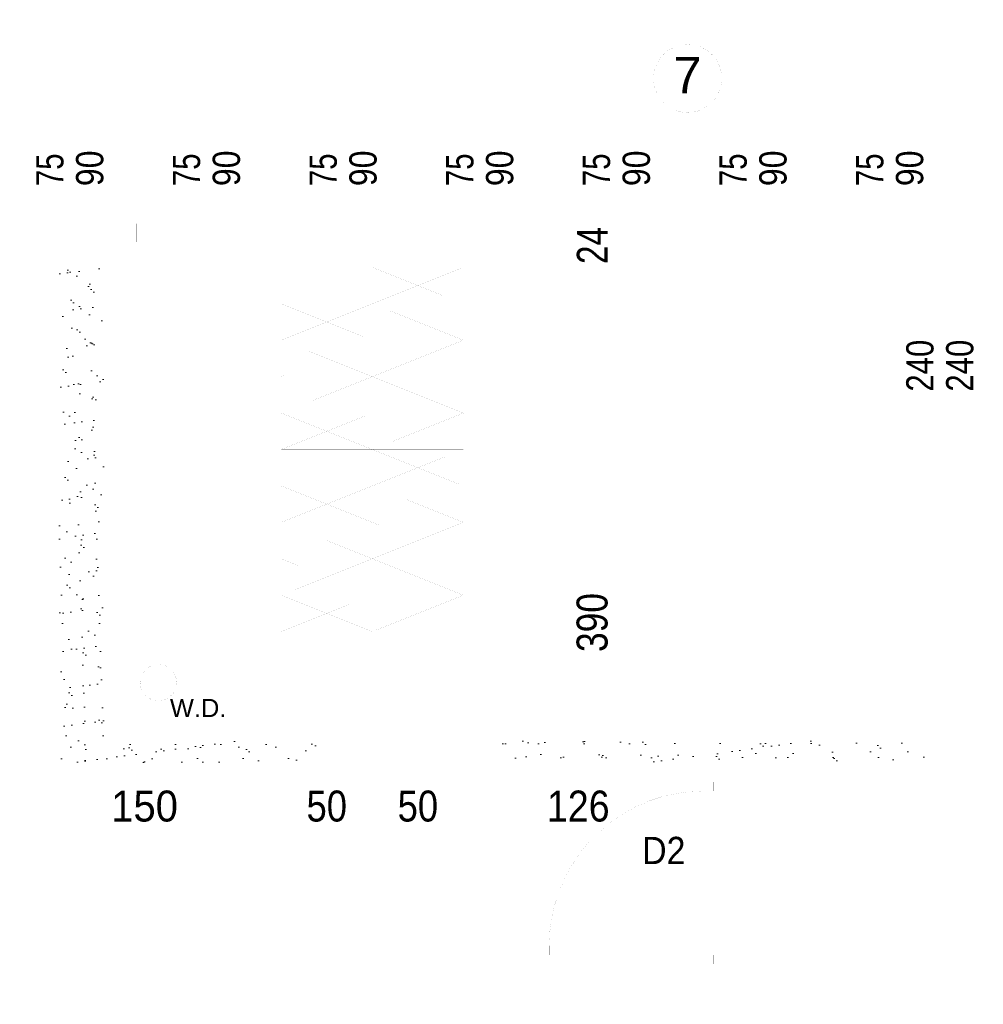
# Paper-space layout 'Layout1' of a CAD drawing. Header units: inches. Extents: x 7368 to 30263, y 5719 to 13940.
# Tile 20 of 44: x 10659 to 11188, y 12903 to 13444. Entities that reach past the tile are written whole.
import ezdxf
from ezdxf.enums import TextEntityAlignment as Align

# ---------------------------------------------------------------- set-up
doc = ezdxf.new("R2010")
doc.units = ezdxf.units.IN
doc.header["$LTSCALE"] = 2
doc.header["$MEASUREMENT"] = 0
for name, pattern in [('ACAD_ISO04W100', [30, 24, -3, 0, -3]), ('ACAD_ISO07W100', [3, 0, -3]), ('DASHED', [0.75, 0.5, -0.25]), ('DASHEDX2', [1.5, 1, -0.5]), ('HIDDEN', [9.525, 6.35, -3.175]), ('OS', [60, 30, -15, 0, -15]), ('PRZERYW', [60, 30, -30])]:
    doc.linetypes.add(name, pattern=pattern)
for name, color, linetype, lineweight in [('A CIENKA', 7, 'CONTINUOUS', 13), ('A KRESKOWANIA', 7, 'CONTINUOUS', 5), ('A MURY ISTN', 7, 'CONTINUOUS', 15), ('A OSIE', 7, 'ACAD_ISO04W100', 13), ('A PRZERYWANIA', 7, 'HIDDEN', 15), ('A WYMIARY', 7, 'CONTINUOUS', 9), ('ECIANA_PROJEKT', 7, 'CONTINUOUS', 15), ('SZAFKI', 7, 'CONTINUOUS', 5), ('WYBURZENIA', 7, 'CONTINUOUS', 9)]:
    doc.layers.add(name, color=color, linetype=linetype, lineweight=lineweight)
doc.styles.get("Standard").update_dxf_attribs({"font": 'arial.ttf'})
pattern_1 = [(37.5, (117, 107), (-0.503947, 15.41459), [0, -12.16, 0, -13.6, 0, -13]), (7.5, (117, 107), (14.158214, 22.577169), [0, -6.56, 0, -10.96, 0, -4.2]), (-32.5, (110.042, 100.042), (24.913135, 0.045272), [0, -4, 0, -14.4, 0, -18.8]), (-42.5, (110.042, 100.042), (24.049013, 7.021405), [0, -2, 0, -9.44, 0, -10.8])]

psp = doc.layouts.get("Layout1")

# ---------------------------------------------------------------- hatches: boundary and pattern name
at = {"layer": 'A KRESKOWANIA', "linetype": 'Continuous'}
h = psp.add_hatch(dxfattribs=at)
h.set_pattern_fill('AR-SAND_S0_1', color=254, scale=8, style=0)
h.set_pattern_definition(pattern_1)
h.paths.add_polyline_path([(10705.55, 13307.96), (10680.55, 13307.96), (10680.55, 13035.96), (10825.55, 13035.96), (10825.55, 13047.96), (10705.55, 13047.96)], flags=0)
h = psp.add_hatch(dxfattribs=at)
h.set_pattern_fill('AR-SAND_S0_1', color=254, scale=8, style=0)
h.set_pattern_definition(pattern_1)
h.paths.add_polyline_path([(11028.55, 13047.96), (10919.55, 13047.96), (10919.55, 13035.96), (11028.55, 13035.96)], flags=0)
h = psp.add_hatch(dxfattribs=at)
h.set_pattern_fill('AR-SAND_S0_1', color=254, scale=8, style=0)
h.set_pattern_definition(pattern_1)
h.paths.add_polyline_path([(11160.55, 13047.96), (11040.55, 13047.96), (11040.55, 13035.96), (11160.55, 13035.96)], flags=0)

# ---------------------------------------------------------------- linework, layer by layer
at = {"layer": 'A CIENKA', "color": 7, "linetype": 'Continuous', "const_width": 0.018}
psp.add_lwpolyline([(11044.25, 13411.66, 1), (11006.85, 13411.66, 1)], format="xyb", close=True, dxfattribs=at)
for points in [[(11045.55, 13341.96), (11285.55, 13341.96)], [(10440.55, 13331.96), (10680.55, 13331.96)], [(10802.48, 13267.96), (10802.48, 13307.96)], [(10802.48, 13307.96), (10852.48, 13307.96)], [(10852.48, 13267.96), (10852.48, 13307.96)], [(10852.48, 13307.96), (10902.48, 13307.96)], [(10852.48, 13307.96), (10852.48, 13267.96)], [(10902.48, 13307.96), (10902.48, 13267.96)], [(10852.48, 13267.96), (10802.48, 13267.96)], [(10802.48, 13227.96), (10802.48, 13267.96)], [(10802.48, 13267.96), (10852.48, 13267.96)], [(10902.48, 13267.96), (10852.48, 13267.96)], [(10852.48, 13227.96), (10852.48, 13267.96)], [(10852.48, 13267.96), (10902.48, 13267.96)], [(10852.48, 13267.96), (10852.48, 13227.96)], [(10902.48, 13267.96), (10902.48, 13227.96)], [(10802.48, 13187.96), (10802.48, 13227.96)], [(10802.48, 13227.96), (10852.48, 13227.96)], [(10852.48, 13227.96), (10802.48, 13227.96)], [(10852.48, 13187.96), (10852.48, 13227.96)], [(10852.48, 13227.96), (10902.48, 13227.96)], [(10902.48, 13227.96), (10852.48, 13227.96)], [(10852.48, 13227.96), (10852.48, 13187.96)], [(10902.48, 13227.96), (10902.48, 13187.96)], [(10802.48, 13147.96), (10802.48, 13187.96)], [(10802.48, 13187.96), (10852.48, 13187.96)], [(10852.48, 13187.96), (10802.48, 13187.96)], [(10852.48, 13147.96), (10852.48, 13187.96)], [(10852.48, 13187.96), (10902.48, 13187.96)], [(10902.48, 13187.96), (10852.48, 13187.96)], [(10852.48, 13187.96), (10852.48, 13147.96)], [(10902.48, 13187.96), (10902.48, 13147.96)], [(10802.48, 13107.96), (10802.48, 13147.96)], [(10802.48, 13147.96), (10852.48, 13147.96)], [(10852.48, 13147.96), (10802.48, 13147.96)], [(10852.48, 13107.96), (10852.48, 13147.96)], [(10852.48, 13147.96), (10902.48, 13147.96)], [(10902.48, 13147.96), (10852.48, 13147.96)], [(10852.48, 13147.96), (10852.48, 13107.96)], [(10902.48, 13147.96), (10902.48, 13107.96)], [(10852.48, 13107.96), (10802.48, 13107.96)], [(10902.48, 13107.96), (10852.48, 13107.96)], [(11029.55, 13025.47), (11039.55, 13025.47)], [(11029.55, 13020.47), (11029.55, 13025.47)], [(11039.55, 13025.47), (11039.55, 13020.47)], [(11039.55, 13020.47), (11029.55, 13020.47)], [(10993.29, 12975.47), (11031.08, 12975.47)], [(10949.55, 12930.47), (10949.55, 12935.47)], [(10949.55, 12935.47), (11034.55, 12935.47)], [(11034.55, 12935.47), (11034.55, 12930.47)], [(11034.55, 12930.47), (10949.55, 12930.47)], [(11039.55, 12930.47), (11029.55, 12930.47)], [(11029.55, 12930.47), (11029.55, 12925.47)], [(11039.55, 12925.47), (11039.55, 12930.47)], [(11029.55, 12925.47), (11039.55, 12925.47)]]:
    psp.add_lwpolyline(points, dxfattribs=at)
at = {"layer": 'A CIENKA', "color": 7, "linetype": 'DASHEDX2', "const_width": 0.018}
for points in [[(10852.48, 13287.96), (10802.48, 13287.96)], [(10902.48, 13287.96), (10852.48, 13287.96)], [(10852.48, 13247.96), (10802.48, 13247.96)], [(10902.48, 13247.96), (10852.48, 13247.96)], [(10852.48, 13207.96), (10802.48, 13207.96)], [(10902.48, 13207.96), (10852.48, 13207.96)], [(10852.48, 13167.96), (10802.48, 13167.96)], [(10902.48, 13167.96), (10852.48, 13167.96)], [(10852.48, 13127.96), (10802.48, 13127.96)], [(10902.48, 13127.96), (10852.48, 13127.96)]]:
    psp.add_lwpolyline(points, dxfattribs=at)
at = {"layer": 'A CIENKA', "color": 7, "linetype": 'Continuous', "const_width": 0.018}
psp.add_lwpolyline([(11034.55, 13020.47, 0.414214), (10949.55, 12935.47, 0.414214)], format="xyb", dxfattribs=at)
at = {"layer": 'A KRESKOWANIA', "color": 254, "linetype": 'Continuous', "const_width": 0.018}
for points in [[(10688.05, 13304.85), (10688.05, 13383.85)], [(10763.05, 13304.85), (10763.05, 13383.85)], [(10838.05, 13304.85), (10838.05, 13383.85)], [(10913.05, 13304.85), (10913.05, 13383.85)], [(10988.05, 13304.85), (10988.05, 13383.85)], [(11063.05, 13304.85), (11063.05, 13383.85)], [(11138.05, 13304.85), (11138.05, 13383.85)], [(11165.55, 13214.21), (11165.55, 13295.82)], [(10735.05, 13106.58), (10735.05, 13053.38)], [(10761.65, 13079.98), (10708.45, 13079.98)]]:
    psp.add_lwpolyline(points, dxfattribs=at)
at = {"layer": 'A KRESKOWANIA', "color": 254, "linetype": 'DASHED', "const_width": 0.018}
psp.add_lwpolyline([(10745.05, 13079.98, 1), (10725.05, 13079.98, 1)], format="xyb", close=True, dxfattribs=at)
at = {"layer": 'A MURY ISTN', "color": 4, "linetype": 'Continuous', "const_width": 0.018}
for points in [[(10680.55, 13331.96), (11045.55, 13331.96)], [(10680.55, 13307.96), (10680.55, 13331.96)], [(11045.55, 13307.96), (11045.55, 13331.96)], [(10705.55, 13307.96), (10680.55, 13307.96)], [(10705.55, 13307.96), (11045.55, 13307.96)], [(11010.55, 13307.96), (11040.55, 13307.96)], [(11010.55, 13262.96), (11010.55, 13307.96)], [(11040.55, 13307.96), (11040.55, 13262.96)], [(11040.55, 13262.96), (11010.55, 13262.96)]]:
    psp.add_lwpolyline(points, dxfattribs=at)
at = {"layer": 'A OSIE', "color": 1, "linetype": 'OS', "const_width": 0.018}
for points in [[(11025.55, 10192.96), (11025.55, 13392.96)], [(7865.55, 13292.96), (13525.55, 13292.96)]]:
    psp.add_lwpolyline(points, dxfattribs=at)
at = {"layer": 'A PRZERYWANIA', "color": 3, "linetype": 'DASHED', "const_width": 0.018}
for points in [[(10728.05, 13331.96), (10648.05, 13331.96)], [(10803.05, 13331.96), (10723.05, 13331.96)], [(10723.05, 13331.96), (10723.05, 13321.96)], [(10728.05, 13331.96), (10723.05, 13331.96)], [(10723.05, 13331.96), (10723.05, 13321.96)], [(10723.05, 13321.96), (10723.05, 13331.96)], [(10723.05, 13331.96), (10728.05, 13331.96)], [(10728.05, 13321.96), (10728.05, 13331.96)], [(10728.05, 13321.96), (10728.05, 13331.96)], [(10728.05, 13331.96), (10728.05, 13321.96)], [(10878.05, 13331.96), (10798.05, 13331.96)], [(10798.05, 13331.96), (10798.05, 13321.96)], [(10803.05, 13331.96), (10798.05, 13331.96)], [(10798.05, 13331.96), (10798.05, 13321.96)], [(10798.05, 13321.96), (10798.05, 13331.96)], [(10798.05, 13331.96), (10803.05, 13331.96)], [(10803.05, 13321.96), (10803.05, 13331.96)], [(10803.05, 13321.96), (10803.05, 13331.96)], [(10803.05, 13331.96), (10803.05, 13321.96)], [(10953.05, 13331.96), (10873.05, 13331.96)], [(10873.05, 13331.96), (10873.05, 13321.96)], [(10878.05, 13331.96), (10873.05, 13331.96)], [(10873.05, 13331.96), (10873.05, 13321.96)], [(10873.05, 13321.96), (10873.05, 13331.96)], [(10873.05, 13331.96), (10878.05, 13331.96)], [(10878.05, 13321.96), (10878.05, 13331.96)], [(10878.05, 13321.96), (10878.05, 13331.96)], [(10878.05, 13331.96), (10878.05, 13321.96)], [(11028.05, 13331.96), (10948.05, 13331.96)], [(10948.05, 13331.96), (10948.05, 13321.96)], [(10953.05, 13331.96), (10948.05, 13331.96)], [(10948.05, 13331.96), (10948.05, 13321.96)], [(10948.05, 13321.96), (10948.05, 13331.96)], [(10948.05, 13331.96), (10953.05, 13331.96)], [(10953.05, 13321.96), (10953.05, 13331.96)], [(10953.05, 13321.96), (10953.05, 13331.96)], [(10953.05, 13331.96), (10953.05, 13321.96)], [(11023.05, 13321.96), (11023.05, 13331.96)], [(11023.05, 13331.96), (11028.05, 13331.96)], [(11103.05, 13331.96), (11023.05, 13331.96)], [(11023.05, 13331.96), (11023.05, 13321.96)], [(11028.05, 13331.96), (11023.05, 13331.96)], [(11023.05, 13331.96), (11023.05, 13321.96)], [(11028.05, 13321.96), (11028.05, 13331.96)], [(11028.05, 13331.96), (11028.05, 13321.96)], [(11028.05, 13321.96), (11028.05, 13331.96)], [(11178.05, 13331.96), (11098.05, 13331.96)], [(11098.05, 13331.96), (11098.05, 13321.96)], [(11103.05, 13331.96), (11098.05, 13331.96)], [(11098.05, 13331.96), (11098.05, 13321.96)], [(11098.05, 13321.96), (11098.05, 13331.96)], [(11098.05, 13331.96), (11103.05, 13331.96)], [(11103.05, 13321.96), (11103.05, 13331.96)], [(11103.05, 13321.96), (11103.05, 13331.96)], [(11103.05, 13331.96), (11103.05, 13321.96)], [(11253.05, 13331.96), (11173.05, 13331.96)], [(11173.05, 13331.96), (11173.05, 13321.96)], [(11178.05, 13331.96), (11173.05, 13331.96)], [(11173.05, 13331.96), (11173.05, 13321.96)], [(11173.05, 13321.96), (11173.05, 13331.96)], [(11173.05, 13331.96), (11178.05, 13331.96)], [(11178.05, 13321.96), (11178.05, 13331.96)], [(11178.05, 13321.96), (11178.05, 13331.96)], [(11178.05, 13331.96), (11178.05, 13321.96)], [(10653.05, 13326.96), (10723.05, 13326.96)], [(10728.05, 13326.96), (10798.05, 13326.96)], [(10803.05, 13326.96), (10873.05, 13326.96)], [(10878.05, 13326.96), (10948.05, 13326.96)], [(10953.05, 13326.96), (11023.05, 13326.96)], [(11028.05, 13326.96), (11098.05, 13326.96)], [(11103.05, 13326.96), (11173.05, 13326.96)], [(11178.05, 13326.96), (11248.05, 13326.96)], [(10648.05, 13321.96), (10728.05, 13321.96)], [(10723.05, 13321.96), (10803.05, 13321.96)], [(10723.05, 13321.96), (10728.05, 13321.96)], [(10728.05, 13321.96), (10723.05, 13321.96)], [(10798.05, 13321.96), (10878.05, 13321.96)], [(10798.05, 13321.96), (10803.05, 13321.96)], [(10803.05, 13321.96), (10798.05, 13321.96)], [(10873.05, 13321.96), (10953.05, 13321.96)], [(10873.05, 13321.96), (10878.05, 13321.96)], [(10878.05, 13321.96), (10873.05, 13321.96)], [(10948.05, 13321.96), (11028.05, 13321.96)], [(10948.05, 13321.96), (10953.05, 13321.96)], [(10953.05, 13321.96), (10948.05, 13321.96)], [(11028.05, 13321.96), (11023.05, 13321.96)], [(11023.05, 13321.96), (11103.05, 13321.96)], [(11023.05, 13321.96), (11028.05, 13321.96)], [(11098.05, 13321.96), (11178.05, 13321.96)], [(11098.05, 13321.96), (11103.05, 13321.96)], [(11103.05, 13321.96), (11098.05, 13321.96)], [(11173.05, 13321.96), (11253.05, 13321.96)], [(11173.05, 13321.96), (11178.05, 13321.96)], [(11178.05, 13321.96), (11173.05, 13321.96)]]:
    psp.add_lwpolyline(points, dxfattribs=at)
at = {"layer": 'A PRZERYWANIA', "color": 3, "linetype": 'DASHEDX2', "const_width": 0.018}
for points in [[(11285.55, 13331.96), (11045.55, 13331.96)], [(11045.55, 13331.96), (11045.55, 13091.96)], [(11045.55, 13307.96), (11285.55, 13307.96)], [(11045.55, 13091.96), (11285.55, 13091.96)]]:
    psp.add_lwpolyline(points, dxfattribs=at)
at = {"layer": 'A PRZERYWANIA', "color": 3, "linetype": 'PRZERYW', "const_width": 0.018}
for points in [[(11010.55, 10322.96), (11010.55, 13262.96)], [(11040.55, 12601.96), (11040.55, 13262.96)]]:
    psp.add_lwpolyline(points, dxfattribs=at)
at = {"layer": 'A WYMIARY', "color": 80, "linetype": 'Continuous', "const_width": 0.018}
for points in [[(10984.25, 13337.96), (10984.25, 13343.96)], [(10984.25, 13331.96), (10978.25, 13337.96)], [(10984.25, 13331.96), (10984.25, 13337.96)], [(10984.25, 13331.96), (10978.25, 13331.96)], [(10984.25, 13307.96), (10984.25, 13331.96)], [(10984.25, 13331.96), (10984.25, 13325.96)], [(10984.25, 13331.96), (10990.25, 13331.96)], [(10984.25, 13331.96), (10990.25, 13325.96)], [(10984.25, 13307.96), (10978.25, 13313.96)], [(10984.25, 13307.96), (10978.25, 13313.96)], [(10984.25, 13307.96), (10984.25, 13313.96)], [(10984.25, 13307.96), (10984.25, 13313.96)], [(10984.25, 13307.96), (10978.25, 13307.96)], [(10984.25, 13307.96), (10978.25, 13307.96)], [(10984.25, 13307.96), (10984.25, 13301.96)], [(10984.25, 13307.96), (10990.25, 13307.96)], [(10984.25, 13307.96), (10990.25, 13301.96)], [(10984.25, 13307.96), (10984.25, 13301.96)], [(10984.25, 13307.96), (10990.25, 13307.96)], [(10984.25, 13307.96), (10990.25, 13301.96)], [(10984.25, 12923.96), (10984.25, 13301.96)], [(10984.25, 13301.96), (10984.25, 13295.96)], [(10802.48, 13001.03), (10802.48, 13007.03)], [(10802.48, 13001.03), (10808.48, 13007.03)], [(10802.48, 13001.03), (10802.48, 13007.03)], [(10802.48, 13001.03), (10808.48, 13007.03)], [(10852.48, 13001.03), (10852.48, 13007.03)], [(10852.48, 13001.03), (10858.48, 13007.03)], [(10852.48, 13001.03), (10852.48, 13007.03)], [(10852.48, 13001.03), (10858.48, 13007.03)], [(10902.48, 13001.03), (10902.48, 13007.03)], [(10902.48, 13001.03), (10908.48, 13007.03)], [(10902.48, 13001.03), (10902.48, 13007.03)], [(10902.48, 13001.03), (10908.48, 13007.03)], [(11028.55, 13001.03), (11028.55, 13007.03)], [(11028.55, 13001.03), (11034.55, 13007.03)], [(10658.48, 13001.03), (10796.48, 13001.03)], [(10802.48, 13001.03), (10796.48, 13001.03)], [(10802.48, 13001.03), (10796.48, 12995.03)], [(10802.48, 13001.03), (10796.48, 13001.03)], [(10802.48, 13001.03), (10796.48, 12995.03)], [(10802.48, 13001.03), (10808.48, 13001.03)], [(10802.48, 13001.03), (10802.48, 12995.03)], [(10802.48, 13001.03), (10808.48, 13001.03)], [(10802.48, 13001.03), (10802.48, 12995.03)], [(10808.48, 13001.03), (10846.48, 13001.03)], [(10852.48, 13001.03), (10846.48, 13001.03)], [(10852.48, 13001.03), (10846.48, 12995.03)], [(10852.48, 13001.03), (10846.48, 13001.03)], [(10852.48, 13001.03), (10846.48, 12995.03)], [(10852.48, 13001.03), (10858.48, 13001.03)], [(10852.48, 13001.03), (10852.48, 12995.03)], [(10852.48, 13001.03), (10858.48, 13001.03)], [(10852.48, 13001.03), (10852.48, 12995.03)], [(10858.48, 13001.03), (10896.48, 13001.03)], [(10902.48, 13001.03), (10896.48, 13001.03)], [(10902.48, 13001.03), (10896.48, 12995.03)], [(10902.48, 13001.03), (10896.48, 13001.03)], [(10902.48, 13001.03), (10896.48, 12995.03)], [(10902.48, 13001.03), (10908.48, 13001.03)], [(10902.48, 13001.03), (10902.48, 12995.03)], [(10902.48, 13001.03), (10908.48, 13001.03)], [(10902.48, 13001.03), (10902.48, 12995.03)], [(10908.48, 13001.03), (11022.55, 13001.03)], [(11028.55, 13001.03), (11022.55, 13001.03)], [(11028.55, 13001.03), (11022.55, 12995.03)], [(11028.55, 13001.03), (11034.55, 13001.03)], [(11028.55, 13001.03), (11028.55, 12995.03)], [(10984.25, 12917.96), (10978.25, 12923.96)], [(10984.25, 12917.96), (10984.25, 12923.96)], [(10984.25, 12917.96), (10978.25, 12917.96)], [(10984.25, 12917.96), (10984.25, 12911.96)], [(10984.25, 12917.96), (10990.25, 12917.96)], [(10984.25, 12917.96), (10990.25, 12911.96)]]:
    psp.add_lwpolyline(points, dxfattribs=at)
at = {"layer": 'ECIANA_PROJEKT', "color": 141, "linetype": 'PRZERYW', "const_width": 0.018}
psp.add_lwpolyline([(10813.45, 9657.01), (10813.45, 13939.57)], dxfattribs=at)
at = {"layer": 'ECIANA_PROJEKT', "color": 141, "linetype": 'Continuous', "const_width": 0.018}
for points in [[(11045.55, 13341.96), (8715.55, 13341.96)], [(11045.55, 13331.96), (11045.55, 13341.96)], [(10440.55, 13331.96), (10680.55, 13331.96)], [(10680.55, 13331.96), (10680.55, 13307.96)], [(10680.55, 13307.96), (10440.55, 13307.96)], [(11028.55, 13262.96), (11028.55, 13025.47)], [(11040.55, 13262.96), (11028.55, 13262.96)], [(11040.55, 13262.96), (11040.55, 13025.47)], [(11040.55, 13025.47), (11028.55, 13025.47)], [(11040.55, 12925.47), (11028.55, 12925.47)], [(11028.55, 12925.47), (11028.55, 12917.96)], [(11040.55, 12925.47), (11040.55, 12814.96)], [(11028.55, 12917.96), (10215.48, 12917.96)]]:
    psp.add_lwpolyline(points, dxfattribs=at)
at = {"layer": 'SZAFKI', "color": 51, "linetype": 'Continuous', "const_width": 0.018}
for points in [[(10802.48, 13307.96), (10852.48, 13287.96)], [(10852.48, 13307.96), (10802.48, 13287.96)], [(10852.48, 13307.96), (10902.48, 13287.96)], [(10902.48, 13307.96), (10852.48, 13287.96)], [(10802.48, 13287.96), (10852.48, 13267.96)], [(10852.48, 13287.96), (10802.48, 13267.96)], [(10852.48, 13287.96), (10902.48, 13267.96)], [(10902.48, 13287.96), (10852.48, 13267.96)], [(10802.48, 13267.96), (10852.48, 13247.96)], [(10852.48, 13267.96), (10802.48, 13247.96)], [(10852.48, 13267.96), (10902.48, 13247.96)], [(10902.48, 13267.96), (10852.48, 13247.96)], [(10852.48, 13247.96), (10802.48, 13227.96)], [(10802.48, 13247.96), (10852.48, 13227.96)], [(10902.48, 13247.96), (10852.48, 13227.96)], [(10852.48, 13247.96), (10902.48, 13227.96)], [(10852.48, 13227.96), (10802.48, 13207.96)], [(10802.48, 13227.96), (10852.48, 13207.96)], [(10902.48, 13227.96), (10852.48, 13207.96)], [(10852.48, 13227.96), (10902.48, 13207.96)], [(10852.48, 13207.96), (10802.48, 13187.96)], [(10802.48, 13207.96), (10852.48, 13187.96)], [(10902.48, 13207.96), (10852.48, 13187.96)], [(10852.48, 13207.96), (10902.48, 13187.96)], [(10802.48, 13187.96), (10852.48, 13167.96)], [(10852.48, 13187.96), (10802.48, 13167.96)], [(10852.48, 13187.96), (10902.48, 13167.96)], [(10902.48, 13187.96), (10852.48, 13167.96)], [(10802.48, 13167.96), (10852.48, 13147.96)], [(10852.48, 13167.96), (10802.48, 13147.96)], [(10852.48, 13167.96), (10902.48, 13147.96)], [(10902.48, 13167.96), (10852.48, 13147.96)], [(10802.48, 13147.96), (10852.48, 13127.96)], [(10852.48, 13147.96), (10802.48, 13127.96)], [(10852.48, 13147.96), (10902.48, 13127.96)], [(10902.48, 13147.96), (10852.48, 13127.96)], [(10802.48, 13127.96), (10852.48, 13107.96)], [(10852.48, 13127.96), (10802.48, 13107.96)], [(10852.48, 13127.96), (10902.48, 13107.96)], [(10902.48, 13127.96), (10852.48, 13107.96)]]:
    psp.add_lwpolyline(points, dxfattribs=at)
at = {"layer": 'WYBURZENIA', "color": 6, "linetype": 'ACAD_ISO07W100', "const_width": 0.018}
for points in [[(10680.55, 13035.96), (10680.55, 13331.96)], [(10705.55, 13047.96), (10705.55, 13307.96)], [(11028.55, 13262.96), (11028.55, 13047.96)], [(11040.55, 13262.96), (11040.55, 13047.96)], [(10705.55, 13047.96), (10825.55, 13047.96)], [(10825.55, 13035.96), (10825.55, 13047.96)], [(10919.55, 13047.96), (11028.55, 13047.96)], [(10919.55, 13035.96), (10919.55, 13047.96)], [(11040.55, 13047.96), (11160.55, 13047.96)], [(11160.55, 13047.96), (11160.55, 13035.96)], [(10680.55, 13035.96), (10825.55, 13035.96)], [(10919.55, 13035.96), (11160.55, 13035.96)]]:
    psp.add_lwpolyline(points, dxfattribs=at)

# ---------------------------------------------------------------- texts
at = {"layer": 'A CIENKA', "color": 7}
psp.add_text('W.D.', height=10, dxfattribs=at).set_placement((10741.38, 13061.04))
at = {"layer": 'A CIENKA', "color": 7, "width": 0.885714}
psp.add_text('D2', height=15, dxfattribs=at).set_placement((11024.32, 12980.29), align=Align.RIGHT)
at = {"layer": 'A KRESKOWANIA', "color": 254}
psp.add_text('7', height=20, dxfattribs=at).set_placement((11017.63, 13403.52))
at = {"layer": 'A WYMIARY', "color": 80}
for s, width, p in [('75', 0.771429, (10682.97, 13352.56)), ('90', 0.841559, (10704.84, 13352.56)), ('75', 0.771429, (10757.97, 13352.56)), ('90', 0.841559, (10779.84, 13352.56)), ('75', 0.771429, (10832.97, 13352.56)), ('90', 0.841559, (10854.84, 13352.56)), ('75', 0.771429, (10907.97, 13352.56)), ('90', 0.841559, (10929.84, 13352.56)), ('75', 0.771429, (10982.97, 13352.56)), ('90', 0.841559, (11004.84, 13352.56)), ('75', 0.771429, (11057.97, 13352.56)), ('90', 0.841559, (11079.84, 13352.56)), ('75', 0.771429, (11132.97, 13352.56)), ('90', 0.841559, (11154.84, 13352.56)), ('240', 0.816807, (11160.47, 13239.73)), ('240', 0.816807, (11182.34, 13239.73))]:
    psp.add_text(s, height=14.96, rotation=90, dxfattribs=dict(at, width=width)).set_placement(p)
for s, width, p in [('24', 0.771429, (10973.23, 13319.96)), ('390', 0.816807, (10973.08, 13112.96))]:
    psp.add_text(s, height=17, rotation=90, dxfattribs=dict(at, width=width)).set_placement(p, align=Align.MIDDLE_CENTER)
for s, width, p in [('150', 0.925715, (10727.48, 13012.19)), ('50', 0.841559, (10827.48, 13012.19)), ('50', 0.841559, (10877.48, 13012.19)), ('126', 0.867857, (10965.51, 13012.19))]:
    psp.add_text(s, height=17, dxfattribs=dict(at, width=width)).set_placement(p, align=Align.MIDDLE_CENTER)

doc.saveas('drawing.dxf')
